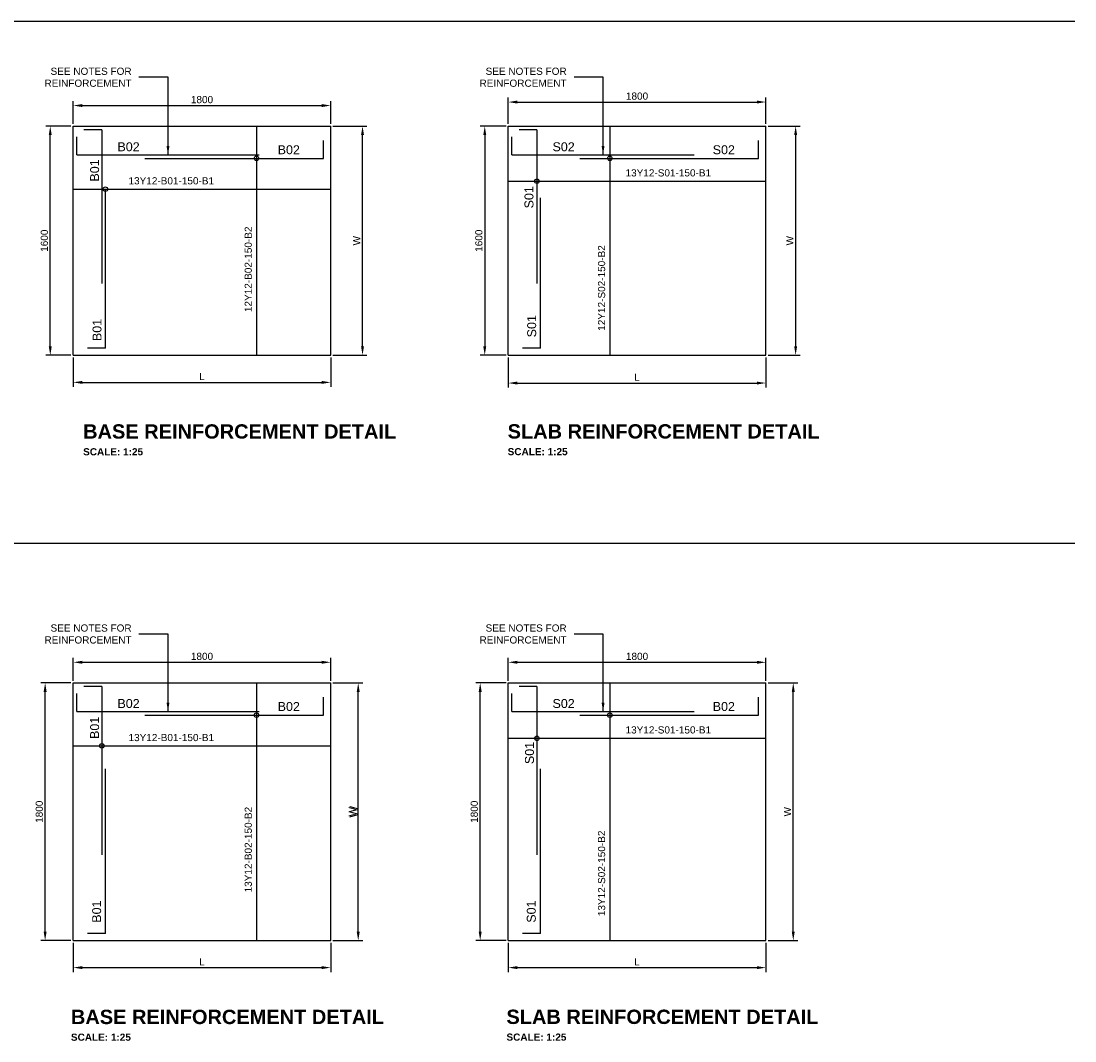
# Model space of a CAD drawing. Extents: x 76590 to 148436, y 2885688 to 2928336.
# Tile 17 of 17: x 141071 to 148436, y 2889803 to 2896927. Entities that reach past the tile are written whole.
import ezdxf

# ---------------------------------------------------------------- set-up
doc = ezdxf.new("R2010")
doc.units = 0
doc.header["$PDSIZE"] = 0.2
for name, color, linetype in [('DIMS', 1, 'Continuous'), ('HATCH', 7, 'Continuous'), ('REINFORCING', 3, 'Continuous'), ('T25', 2, 'Continuous'), ('T50', 6, 'Continuous')]:
    doc.layers.add(name, color=color, linetype=linetype)
doc.styles.add('ARIAL', font='arial.ttf')
doc.styles.add('Arial Bold', font='arialbd.ttf')
doc.styles.add('ROMANS', font='romans.shx', dxfattribs={"width": 0.8})
doc.dimstyles.new('1-25', dxfattribs={"dimscale": 25, "dimtxt": 2, "dimasz": 2.5, "dimexe": 1.25, "dimexo": 0.625, "dimtad": 1, "dimdec": 0, "dimzin": 12, "dimtxsty": 'ROMANS', "dimcen": 2, "dimclrd": 1, "dimclre": 1, "dimclrt": 2, "dimadec": 0, "dimazin": 0, "dimtfac": 1, "dimtdec": 4, "dimtmove": 2, "dimatfit": 3, "dimfxl": 1, "dimtvp": 1, "dimtolj": 1, "dimtzin": 0, "dimlwd": -1, "dimarcsym": 0})
doc.dimstyles.new('T25', dxfattribs={"dimtxt": 2.5, "dimasz": 3, "dimexe": 1, "dimexo": 2, "dimgap": 1, "dimtad": 1, "dimtoh": 1, "dimdec": 0, "dimzin": 0, "dimdsep": 46, "dimtxsty": 'ROMANS', "dimcen": 0, "dimclrd": 2, "dimclre": 2, "dimclrt": 4, "dimadec": 0, "dimazin": 0, "dimtfac": 1, "dimtdec": 0, "dimtmove": 0, "dimatfit": 3, "dimfxl": 1, "dimtolj": 1, "dimtzin": 0, "dimlwd": -1, "dimlwe": -1, "dimarcsym": 0})

# ---------------------------------------------------------------- blocks, each defined once
blk = doc.blocks.new('*D53')
at = {"layer": 'Defpoints', "color": 0, "transparency": 16777216}
for p in [(146275.9, 2892447.8), (144475.9, 2892303.7), (146275.9, 2892303.7)]:
    blk.add_point(p, dxfattribs=at)
at = {"layer": 'HATCH', "color": 1, "lineweight": -2, "transparency": 16777216}
for p, q in [((144475.9, 2892319.3), (144475.9, 2892479)), ((146275.9, 2892319.3), (146275.9, 2892479))]:
    blk.add_line(p, q, dxfattribs=at)
at = {"layer": 'HATCH', "color": 1, "transparency": 16777216}
blk.add_line((144538.4, 2892447.8), (146213.4, 2892447.8), dxfattribs=at)
for points in [[(144538.4, 2892458.2), (144538.4, 2892437.4), (144475.9, 2892447.8)], [(146213.4, 2892458.2), (146213.4, 2892437.4), (146275.9, 2892447.8)]]:
    blk.add_solid(points, dxfattribs=at)
at = {"layer": 'HATCH', "color": 2, "transparency": 16777216, "insert": (145375.9, 2892488.9), "char_height": 50, "attachment_point": 5, "style": 'ARIAL'}
blk.add_mtext('\\A1;1800', dxfattribs=at)
blk = doc.blocks.new('*D54')
at = {"layer": 'Defpoints', "color": 0, "transparency": 16777216}
for p in [(144279.6, 2892303.7), (144475.9, 2892303.7), (144475.9, 2890503.7)]:
    blk.add_point(p, dxfattribs=at)
at = {"layer": 'HATCH', "color": 1, "lineweight": -2, "transparency": 16777216}
for p, q in [((144460.3, 2892303.7), (144248.4, 2892303.7)), ((144460.3, 2890503.7), (144248.4, 2890503.7))]:
    blk.add_line(p, q, dxfattribs=at)
at = {"layer": 'HATCH', "color": 1, "transparency": 16777216}
blk.add_line((144279.6, 2890566.2), (144279.6, 2892241.2), dxfattribs=at)
for points in [[(144269.2, 2892241.2), (144290, 2892241.2), (144279.6, 2892303.7)], [(144269.2, 2890566.2), (144290, 2890566.2), (144279.6, 2890503.7)]]:
    blk.add_solid(points, dxfattribs=at)
at = {"layer": 'HATCH', "color": 2, "transparency": 16777216, "insert": (144238.5, 2891403.7), "char_height": 50, "attachment_point": 5, "rotation": 90, "style": 'ARIAL'}
blk.add_mtext('\\A1;1800', dxfattribs=at)
blk = doc.blocks.new('*D55')
at = {"layer": 'Defpoints', "color": 0, "transparency": 16777216}
for p in [(144475.9, 2890503.7), (146275.9, 2890503.7), (146275.9, 2890315)]:
    blk.add_point(p, dxfattribs=at)
at = {"layer": 'HATCH', "color": 1, "lineweight": -2, "transparency": 16777216}
for p, q in [((144475.9, 2890488.1), (144475.9, 2890283.7)), ((146275.9, 2890488.1), (146275.9, 2890283.7))]:
    blk.add_line(p, q, dxfattribs=at)
at = {"layer": 'HATCH', "color": 1, "transparency": 16777216}
blk.add_line((144538.4, 2890315), (146213.4, 2890315), dxfattribs=at)
for points in [[(144538.4, 2890325.4), (144538.4, 2890304.6), (144475.9, 2890315)], [(146213.4, 2890325.4), (146213.4, 2890304.6), (146275.9, 2890315)]]:
    blk.add_solid(points, dxfattribs=at)
at = {"layer": 'HATCH', "color": 2, "transparency": 16777216, "insert": (145375.9, 2890355.6), "char_height": 50, "attachment_point": 5, "style": 'ARIAL'}
blk.add_mtext('\\A1;L', dxfattribs=at)
blk = doc.blocks.new('*D56')
at = {"layer": 'Defpoints', "color": 0, "transparency": 16777216}
for p in [(146275.9, 2892303.7), (146467.8, 2892303.7), (146275.9, 2890503.7)]:
    blk.add_point(p, dxfattribs=at)
at = {"layer": 'HATCH', "color": 1, "lineweight": -2, "transparency": 16777216}
for p, q in [((146291.5, 2892303.7), (146499.1, 2892303.7)), ((146291.5, 2890503.7), (146499.1, 2890503.7))]:
    blk.add_line(p, q, dxfattribs=at)
at = {"layer": 'HATCH', "color": 1, "transparency": 16777216}
blk.add_line((146467.8, 2890566.2), (146467.8, 2892241.2), dxfattribs=at)
for points in [[(146457.4, 2892241.2), (146478.2, 2892241.2), (146467.8, 2892303.7)], [(146457.4, 2890566.2), (146478.2, 2890566.2), (146467.8, 2890503.7)]]:
    blk.add_solid(points, dxfattribs=at)
at = {"layer": 'HATCH', "color": 2, "transparency": 16777216, "insert": (146427.2, 2891403.7), "char_height": 50, "attachment_point": 5, "rotation": 90, "style": 'ARIAL'}
blk.add_mtext('\\A1;W', dxfattribs=at)
blk = doc.blocks.new('*D31')
at = {"layer": 'Defpoints', "color": 0, "transparency": 16777216}
for p in [(143235.1, 2892447.8), (141435.1, 2892303.7), (143235.1, 2892303.7)]:
    blk.add_point(p, dxfattribs=at)
at = {"layer": 'HATCH', "color": 1, "lineweight": -2, "transparency": 16777216}
for p, q in [((141435.1, 2892319.3), (141435.1, 2892479)), ((143235.1, 2892319.3), (143235.1, 2892479))]:
    blk.add_line(p, q, dxfattribs=at)
at = {"layer": 'HATCH', "color": 1, "transparency": 16777216}
blk.add_line((141497.6, 2892447.8), (143172.6, 2892447.8), dxfattribs=at)
for points in [[(141497.6, 2892458.2), (141497.6, 2892437.4), (141435.1, 2892447.8)], [(143172.6, 2892458.2), (143172.6, 2892437.4), (143235.1, 2892447.8)]]:
    blk.add_solid(points, dxfattribs=at)
at = {"layer": 'HATCH', "color": 2, "transparency": 16777216, "insert": (142335.1, 2892488.9), "char_height": 50, "attachment_point": 5, "style": 'ARIAL'}
blk.add_mtext('\\A1;1800', dxfattribs=at)
blk = doc.blocks.new('*D32')
at = {"layer": 'Defpoints', "color": 0, "transparency": 16777216}
for p in [(141238.8, 2892303.7), (141435.1, 2892303.7), (141435.1, 2890503.7)]:
    blk.add_point(p, dxfattribs=at)
at = {"layer": 'HATCH', "color": 1, "lineweight": -2, "transparency": 16777216}
for p, q in [((141419.4, 2892303.7), (141207.6, 2892303.7)), ((141419.4, 2890503.7), (141207.6, 2890503.7))]:
    blk.add_line(p, q, dxfattribs=at)
at = {"layer": 'HATCH', "color": 1, "transparency": 16777216}
blk.add_line((141238.8, 2890566.2), (141238.8, 2892241.2), dxfattribs=at)
for points in [[(141228.4, 2892241.2), (141249.2, 2892241.2), (141238.8, 2892303.7)], [(141228.4, 2890566.2), (141249.2, 2890566.2), (141238.8, 2890503.7)]]:
    blk.add_solid(points, dxfattribs=at)
at = {"layer": 'HATCH', "color": 2, "transparency": 16777216, "insert": (141197.7, 2891403.7), "char_height": 50, "attachment_point": 5, "rotation": 90, "style": 'ARIAL'}
blk.add_mtext('\\A1;1800', dxfattribs=at)
blk = doc.blocks.new('*D33')
at = {"layer": 'Defpoints', "color": 0, "transparency": 16777216}
for p in [(141435.1, 2890503.7), (143235.1, 2890503.7), (143235.1, 2890315)]:
    blk.add_point(p, dxfattribs=at)
at = {"layer": 'HATCH', "color": 1, "lineweight": -2, "transparency": 16777216}
for p, q in [((141435.1, 2890488.1), (141435.1, 2890283.7)), ((143235.1, 2890488.1), (143235.1, 2890283.7))]:
    blk.add_line(p, q, dxfattribs=at)
at = {"layer": 'HATCH', "color": 1, "transparency": 16777216}
blk.add_line((141497.6, 2890315), (143172.6, 2890315), dxfattribs=at)
for points in [[(141497.6, 2890325.4), (141497.6, 2890304.6), (141435.1, 2890315)], [(143172.6, 2890325.4), (143172.6, 2890304.6), (143235.1, 2890315)]]:
    blk.add_solid(points, dxfattribs=at)
at = {"layer": 'HATCH', "color": 2, "transparency": 16777216, "insert": (142335.1, 2890355.6), "char_height": 50, "attachment_point": 5, "style": 'ARIAL'}
blk.add_mtext('\\A1;L', dxfattribs=at)
blk = doc.blocks.new('*D34')
at = {"layer": 'Defpoints', "color": 0, "transparency": 16777216}
for p in [(143235.1, 2892303.7), (143427, 2892303.7), (143235.1, 2890503.7)]:
    blk.add_point(p, dxfattribs=at)
at = {"layer": 'HATCH', "color": 1, "lineweight": -2, "transparency": 16777216}
for p, q in [((143250.7, 2892303.7), (143458.3, 2892303.7)), ((143250.7, 2890503.7), (143458.3, 2890503.7))]:
    blk.add_line(p, q, dxfattribs=at)
at = {"layer": 'HATCH', "color": 1, "transparency": 16777216}
blk.add_line((143427, 2890566.2), (143427, 2892241.2), dxfattribs=at)
for points in [[(143416.6, 2892241.2), (143437.4, 2892241.2), (143427, 2892303.7)], [(143416.6, 2890566.2), (143437.4, 2890566.2), (143427, 2890503.7)]]:
    blk.add_solid(points, dxfattribs=at)
at = {"layer": 'HATCH', "color": 2, "transparency": 16777216, "insert": (143386.4, 2891403.7), "char_height": 50, "attachment_point": 5, "rotation": 90, "style": 'ARIAL'}
blk.add_mtext('\\A1;W', dxfattribs=at)
blk = doc.blocks.new('*D57')
at = {"layer": 'Defpoints', "color": 0, "transparency": 16777216}
for p in [(141274.6, 2896192.6), (141435.1, 2896192.6), (141435.1, 2894592.6)]:
    blk.add_point(p, dxfattribs=at)
at = {"layer": 'HATCH', "color": 1, "lineweight": -2, "transparency": 16777216}
for p, q in [((141419.4, 2896192.6), (141243.3, 2896192.6)), ((141419.4, 2894592.6), (141243.3, 2894592.6))]:
    blk.add_line(p, q, dxfattribs=at)
at = {"layer": 'HATCH', "color": 1, "transparency": 16777216}
blk.add_line((141274.6, 2894655.1), (141274.6, 2896130.1), dxfattribs=at)
for points in [[(141264.2, 2896130.1), (141285, 2896130.1), (141274.6, 2896192.6)], [(141264.2, 2894655.1), (141285, 2894655.1), (141274.6, 2894592.6)]]:
    blk.add_solid(points, dxfattribs=at)
at = {"layer": 'HATCH', "color": 2, "transparency": 16777216, "insert": (141233.4, 2895392.6), "char_height": 50, "attachment_point": 5, "rotation": 90, "style": 'ARIAL'}
blk.add_mtext('\\A1;1600', dxfattribs=at)
blk = doc.blocks.new('*D58')
at = {"layer": 'Defpoints', "color": 0, "transparency": 16777216}
for p in [(143235.1, 2896192.6), (143457.1, 2896192.6), (143235.1, 2894592.6)]:
    blk.add_point(p, dxfattribs=at)
at = {"layer": 'HATCH', "color": 1, "lineweight": -2, "transparency": 16777216}
for p, q in [((143250.7, 2896192.6), (143488.4, 2896192.6)), ((143250.7, 2894592.6), (143488.4, 2894592.6))]:
    blk.add_line(p, q, dxfattribs=at)
at = {"layer": 'HATCH', "color": 1, "transparency": 16777216}
blk.add_line((143457.1, 2894655.1), (143457.1, 2896130.1), dxfattribs=at)
for points in [[(143446.7, 2896130.1), (143467.5, 2896130.1), (143457.1, 2896192.6)], [(143446.7, 2894655.1), (143467.5, 2894655.1), (143457.1, 2894592.6)]]:
    blk.add_solid(points, dxfattribs=at)
at = {"layer": 'HATCH', "color": 2, "transparency": 16777216, "insert": (143416.5, 2895392.6), "char_height": 50, "attachment_point": 5, "rotation": 90, "style": 'ARIAL'}
blk.add_mtext('\\A1;W', dxfattribs=at)
blk = doc.blocks.new('*D35')
at = {"layer": 'Defpoints', "color": 0, "transparency": 16777216}
for p in [(143235.1, 2896336.7), (141435.1, 2896192.6), (143235.1, 2896192.6)]:
    blk.add_point(p, dxfattribs=at)
at = {"layer": 'HATCH', "color": 1, "lineweight": -2, "transparency": 16777216}
for p, q in [((141435.1, 2896208.2), (141435.1, 2896367.9)), ((143235.1, 2896208.2), (143235.1, 2896367.9))]:
    blk.add_line(p, q, dxfattribs=at)
at = {"layer": 'HATCH', "color": 1, "transparency": 16777216}
blk.add_line((141497.6, 2896336.7), (143172.6, 2896336.7), dxfattribs=at)
for points in [[(141497.6, 2896347.1), (141497.6, 2896326.3), (141435.1, 2896336.7)], [(143172.6, 2896347.1), (143172.6, 2896326.3), (143235.1, 2896336.7)]]:
    blk.add_solid(points, dxfattribs=at)
at = {"layer": 'HATCH', "color": 2, "transparency": 16777216, "insert": (142335.1, 2896377.8), "char_height": 50, "attachment_point": 5, "style": 'ARIAL'}
blk.add_mtext('\\A1;1800', dxfattribs=at)
blk = doc.blocks.new('*D59')
at = {"layer": 'Defpoints', "color": 0, "transparency": 16777216}
for p in [(141435.1, 2894592.6), (143235.1, 2894592.6), (143235.1, 2894403)]:
    blk.add_point(p, dxfattribs=at)
at = {"layer": 'HATCH', "color": 1, "lineweight": -2, "transparency": 16777216}
for p, q in [((141435.1, 2894577), (141435.1, 2894371.8)), ((143235.1, 2894577), (143235.1, 2894371.8))]:
    blk.add_line(p, q, dxfattribs=at)
at = {"layer": 'HATCH', "color": 1, "transparency": 16777216}
blk.add_line((141497.6, 2894403), (143172.6, 2894403), dxfattribs=at)
for points in [[(141497.6, 2894413.4), (141497.6, 2894392.6), (141435.1, 2894403)], [(143172.6, 2894413.4), (143172.6, 2894392.6), (143235.1, 2894403)]]:
    blk.add_solid(points, dxfattribs=at)
at = {"layer": 'HATCH', "color": 2, "transparency": 16777216, "insert": (142335.1, 2894443.6), "char_height": 50, "attachment_point": 5, "style": 'ARIAL'}
blk.add_mtext('\\A1;L', dxfattribs=at)
blk = doc.blocks.new('*D60')
at = {"layer": 'Defpoints', "color": 0, "transparency": 16777216}
for p in [(144475.9, 2896192.6), (144311.5, 2894592.6), (144475.9, 2894592.6)]:
    blk.add_point(p, dxfattribs=at)
at = {"layer": 'HATCH', "color": 1, "lineweight": -2, "transparency": 16777216}
for p, q in [((144460.3, 2896192.6), (144280.2, 2896192.6)), ((144460.3, 2894592.6), (144280.2, 2894592.6))]:
    blk.add_line(p, q, dxfattribs=at)
at = {"layer": 'HATCH', "color": 1, "transparency": 16777216}
blk.add_line((144311.5, 2896130.1), (144311.5, 2894655.1), dxfattribs=at)
for points in [[(144301.1, 2896130.1), (144321.9, 2896130.1), (144311.5, 2896192.6)], [(144301.1, 2894655.1), (144321.9, 2894655.1), (144311.5, 2894592.6)]]:
    blk.add_solid(points, dxfattribs=at)
at = {"layer": 'HATCH', "color": 2, "transparency": 16777216, "insert": (144270.3, 2895392.6), "char_height": 50, "attachment_point": 5, "rotation": 90, "style": 'ARIAL'}
blk.add_mtext('\\A1;1600', dxfattribs=at)
blk = doc.blocks.new('*D61')
at = {"layer": 'Defpoints', "color": 0, "transparency": 16777216}
for p in [(144475.9, 2894592.6), (146275.9, 2894592.6), (146275.9, 2894398.3)]:
    blk.add_point(p, dxfattribs=at)
at = {"layer": 'HATCH', "color": 1, "lineweight": -2, "transparency": 16777216}
for p, q in [((144475.9, 2894577), (144475.9, 2894367)), ((146275.9, 2894577), (146275.9, 2894367))]:
    blk.add_line(p, q, dxfattribs=at)
at = {"layer": 'HATCH', "color": 1, "transparency": 16777216}
blk.add_line((144538.4, 2894398.3), (146213.4, 2894398.3), dxfattribs=at)
for points in [[(144538.4, 2894408.7), (144538.4, 2894387.8), (144475.9, 2894398.3)], [(146213.4, 2894408.7), (146213.4, 2894387.8), (146275.9, 2894398.3)]]:
    blk.add_solid(points, dxfattribs=at)
at = {"layer": 'HATCH', "color": 2, "transparency": 16777216, "insert": (145375.9, 2894438.9), "char_height": 50, "attachment_point": 5, "style": 'ARIAL'}
blk.add_mtext('\\A1;L', dxfattribs=at)
blk = doc.blocks.new('*D62')
at = {"layer": 'Defpoints', "color": 0, "transparency": 16777216}
for p in [(146275.9, 2896192.6), (146275.9, 2894592.6), (146484.5, 2894592.6)]:
    blk.add_point(p, dxfattribs=at)
at = {"layer": 'HATCH', "color": 1, "lineweight": -2, "transparency": 16777216}
for p, q in [((146291.5, 2896192.6), (146515.7, 2896192.6)), ((146291.5, 2894592.6), (146515.7, 2894592.6))]:
    blk.add_line(p, q, dxfattribs=at)
at = {"layer": 'HATCH', "color": 1, "transparency": 16777216}
blk.add_line((146484.5, 2896130.1), (146484.5, 2894655.1), dxfattribs=at)
for points in [[(146474.1, 2896130.1), (146494.9, 2896130.1), (146484.5, 2896192.6)], [(146474.1, 2894655.1), (146494.9, 2894655.1), (146484.5, 2894592.6)]]:
    blk.add_solid(points, dxfattribs=at)
at = {"layer": 'HATCH', "color": 2, "transparency": 16777216, "insert": (146443.9, 2895392.6), "char_height": 50, "attachment_point": 5, "rotation": 90, "style": 'ARIAL'}
blk.add_mtext('\\A1;W', dxfattribs=at)
blk = doc.blocks.new('*D63')
at = {"layer": 'Defpoints', "color": 0, "transparency": 16777216}
for p in [(146275.9, 2896361.2), (144475.9, 2896192.6), (146275.9, 2896192.6)]:
    blk.add_point(p, dxfattribs=at)
at = {"layer": 'HATCH', "color": 1, "lineweight": -2, "transparency": 16777216}
for p, q in [((144475.9, 2896208.2), (144475.9, 2896392.5)), ((146275.9, 2896208.2), (146275.9, 2896392.5))]:
    blk.add_line(p, q, dxfattribs=at)
at = {"layer": 'HATCH', "color": 1, "transparency": 16777216}
blk.add_line((144538.4, 2896361.2), (146213.4, 2896361.2), dxfattribs=at)
for points in [[(144538.4, 2896371.6), (144538.4, 2896350.8), (144475.9, 2896361.2)], [(146213.4, 2896371.6), (146213.4, 2896350.8), (146275.9, 2896361.2)]]:
    blk.add_solid(points, dxfattribs=at)
at = {"layer": 'HATCH', "color": 2, "transparency": 16777216, "insert": (145375.9, 2896402.4), "char_height": 50, "attachment_point": 5, "style": 'ARIAL'}
blk.add_mtext('\\A1;1800', dxfattribs=at)

msp = doc.modelspace()

# ---------------------------------------------------------------- linework, layer by layer
at = {"layer": 'REINFORCING'}
for p, q in [((141635.1, 2896167.6), (141635.1, 2895092.6)), ((144675.9, 2896167.6), (144675.9, 2895092.6)), ((141635.1, 2892278.7), (141635.1, 2891103.7)), ((144675.9, 2892278.7), (144675.9, 2891103.7))]:
    msp.add_line(p, q, dxfattribs=at)
at = {"layer": 'REINFORCING', "flags": 128}
for points in [[(141635.1, 2896167.6), (141510.1, 2896167.6)], [(144675.9, 2896167.6), (144550.9, 2896167.6)], [(141460.1, 2895992.6), (141460.1, 2896117.6)], [(143185.1, 2895967.6), (143185.1, 2896092.6)], [(144500.9, 2895992.6), (144500.9, 2896117.6)], [(146225.9, 2895967.6), (146225.9, 2896092.6)], [(141460.1, 2895992.6), (142735.1, 2895992.6)], [(144500.9, 2895992.6), (145775.9, 2895992.6)], [(141935.1, 2895967.6), (143185.1, 2895967.6)], [(144975.9, 2895967.6), (146225.9, 2895967.6)], [(141660.1, 2894642.6), (141660.1, 2895752.7)], [(144700.9, 2894642.6), (144700.9, 2895692.6)], [(141660.1, 2894642.6), (141535.1, 2894642.6)], [(144700.9, 2894642.6), (144575.9, 2894642.6)], [(141635.1, 2892278.7), (141510.1, 2892278.7)], [(144675.9, 2892278.7), (144550.9, 2892278.7)], [(141460.1, 2892103.7), (141460.1, 2892228.7)], [(143185.1, 2892078.7), (143185.1, 2892203.7)], [(144500.9, 2892103.7), (144500.9, 2892228.7)], [(146225.9, 2892078.7), (146225.9, 2892203.7)], [(141460.1, 2892103.7), (142735.1, 2892103.7)], [(144500.9, 2892103.7), (145775.9, 2892103.7)], [(141935.1, 2892078.7), (143185.1, 2892078.7)], [(144975.9, 2892078.7), (146225.9, 2892078.7)], [(141660.1, 2890553.7), (141660.1, 2891703.7)], [(144700.9, 2890553.7), (144700.9, 2891703.7)], [(141660.1, 2890553.7), (141535.1, 2890553.7)], [(144700.9, 2890553.7), (144575.9, 2890553.7)]]:
    msp.add_lwpolyline(points, dxfattribs=at)
at = {"layer": 'REINFORCING', "color": 1, "flags": 128}
for points in [[(142716.4, 2896192.6), (142716.4, 2894592.6)], [(145186, 2896192.6), (145186, 2894592.6)], [(144475.9, 2895808.1), (146275.9, 2895808.1)], [(141435.1, 2895752.7), (143235.1, 2895752.7)], [(142716.4, 2892303.7), (142716.4, 2890503.7)], [(145186, 2892303.7), (145186, 2890503.7)], [(144475.9, 2891917), (146275.9, 2891917)], [(141435.1, 2891863.8), (143235.1, 2891863.8)]]:
    msp.add_lwpolyline(points, dxfattribs=at)
at = {"layer": 'T25'}
msp.add_line((141435.1, 2890503.7), (141435.1, 2892303.7), dxfattribs=at)
at = {"layer": 'T25', "flags": 128}
for points in [[(133253, 2896926.6), (148436.5, 2896926.6)], [(141435.1, 2896192.6), (143235.1, 2896192.6)], [(141435.1, 2894592.6), (141435.1, 2896192.6)], [(143235.1, 2894592.6), (143235.1, 2896192.6)], [(144475.9, 2896192.6), (146275.9, 2896192.6)], [(144475.9, 2894592.6), (144475.9, 2896192.6)], [(146275.9, 2894592.6), (146275.9, 2896192.6)], [(141435.1, 2894592.6), (143235.1, 2894592.6)], [(144475.9, 2894592.6), (146275.9, 2894592.6)], [(133288.2, 2893280.9), (148436.5, 2893280.9)], [(141435.1, 2892303.7), (143235.1, 2892303.7)], [(141485.1, 2892303.7), (141585.1, 2892303.7)], [(143235.1, 2890503.7), (143235.1, 2892303.7)], [(144475.9, 2890503.7), (144475.9, 2892303.7)], [(144475.9, 2892303.7), (146275.9, 2892303.7)], [(146275.9, 2890503.7), (146275.9, 2892303.7)], [(141435.1, 2890503.7), (143235.1, 2890503.7)], [(144475.9, 2890503.7), (146275.9, 2890503.7)]]:
    msp.add_lwpolyline(points, dxfattribs=at)
at = {"layer": 'T25'}
for centre in [(142716.4, 2895967.6), (145186, 2895967.6), (144675.9, 2895808.1), (141660.1, 2895752.7), (142716.4, 2892078.7), (145186, 2892078.7), (141635.1, 2891863.8), (144675.9, 2891917)]:
    msp.add_circle(centre, 15.9, dxfattribs=at)

# ---------------------------------------------------------------- texts
at = {"layer": 'DIMS', "color": 2, "linetype": 'Continuous', "attachment_point": 5, "style": 'ARIAL'}
for s, insert, char_height in [('\\A1;B02', (141821.9, 2896048.3), 62.5), ('\\A1;S02', (144862.7, 2896048.3), 62.5), ('\\A1;B02', (142941.6, 2896027.4), 62.5), ('\\A1;S02', (145982.4, 2896027.4), 62.5), ('\\A1;13Y12-S01-150-B1', (145594.4, 2895866.1), 50), ('\\A1;13Y12-B01-150-B1', (142120.4, 2895810.7), 50), ('\\A1;B02', (141821.9, 2892159.4), 62.5), ('\\A1;B02', (142941.6, 2892138.5), 62.5), ('\\A1;S02', (144862.7, 2892159.4), 62.5), ('\\A1;B02', (145982.4, 2892138.5), 62.5), ('\\A1;13Y12-B01-150-B1', (142120.4, 2891921.8), 50), ('\\A1;13Y12-S01-150-B1', (145594.4, 2891975.1), 50)]:
    msp.add_mtext(s, dxfattribs=dict(at, insert=insert, char_height=char_height))
at = {"layer": 'DIMS', "color": 2, "linetype": 'Continuous', "attachment_point": 5, "rotation": 90, "style": 'ARIAL'}
for s, insert, char_height in [('\\A1;B01', (141584.9, 2895883.2), 62.5), ('\\A1;S01', (144620.9, 2895695.9), 62.5), ('\\A1;12Y12-B02-150-B2', (142658.8, 2895192.8), 50), ('\\A1;12Y12-S02-150-B2', (145128.4, 2895062.2), 50), ('\\A1;B01', (141601.8, 2894769), 62.5), ('\\A1;S01', (144640, 2894795.2), 62.5), ('\\A1;B01', (141584.9, 2891989.8), 62.5), ('\\A1;S01', (144624.4, 2891814.1), 62.5), ('\\A1;13Y12-B02-150-B2', (142658.8, 2891139.3), 50), ('\\A1;13Y12-S02-150-B2', (145128.4, 2890973.3), 50), ('\\A1;B01', (141599.2, 2890706.3), 62.5), ('\\A1;S01', (144637.1, 2890706.3), 62.5)]:
    msp.add_mtext(s, dxfattribs=dict(at, insert=insert, char_height=char_height))
at = {"layer": 'T25', "char_height": 50, "width": 755.952, "attachment_point": 6, "style": 'ARIAL'}
for insert in [(141843.2, 2896534.1), (144884, 2896534.1), (141843.2, 2892645.2), (144884, 2892645.2)]:
    msp.add_mtext('SEE NOTES FOR REINFORCEMENT', dxfattribs=dict(at, insert=insert))
at = {"layer": 'T25', "color": 2, "insert": (143397.5, 2891403.7), "char_height": 62.5, "attachment_point": 5, "rotation": 90, "style": 'ARIAL'}
msp.add_mtext('\\A1;W', dxfattribs=at)
at = {"layer": 'T50', "color": 6, "char_height": 100, "width": 2341.373, "attachment_point": 2, "style": 'Arial Bold'}
for s, insert in [('\\pxql;BASE REINFORCEMENT DETAIL{\\H0.625x;\\C3; \\P\\A1;\\H0.8x;SCALE: 1:25}', (142674.9, 2894110.1)), ('\\pxql;SLAB REINFORCEMENT DETAIL{\\H0.625x;\\C3; \\P\\A1;\\H0.8x;SCALE: 1:25}', (145642.2, 2894110.8)), ('\\pxql;BASE REINFORCEMENT DETAIL{\\H0.625x;\\C3; \\P\\A1;\\H0.8x;SCALE: 1:25}', (142589.7, 2890020.7)), ('\\pxql;SLAB REINFORCEMENT DETAIL{\\H0.625x;\\C3; \\P\\A1;\\H0.8x;SCALE: 1:25}', (145633.8, 2890021.4))]:
    msp.add_mtext(s, dxfattribs=dict(at, insert=insert))

# ---------------------------------------------------------------- dimensions: what is measured, and where the dimension line sits
at = {"layer": 'HATCH'}
for base, p1, p2, picture, middle in [((146275.9, 2896361.2), (144475.9, 2896192.6), (146275.9, 2896192.6), '*D63', (145375.9, 2896402.4)), ((143235.1, 2896336.7), (141435.1, 2896192.6), (143235.1, 2896192.6), '*D35', (142335.1, 2896377.8)), ((143235.1, 2892447.8), (141435.1, 2892303.7), (143235.1, 2892303.7), '*D31', (142335.1, 2892488.9)), ((146275.9, 2892447.8), (144475.9, 2892303.7), (146275.9, 2892303.7), '*D53', (145375.9, 2892488.9))]:
    dim = msp.add_linear_dim(base=base, p1=p1, p2=p2, dimstyle='1-25', override={"dimzin": 0, "dimtxsty": 'ARIAL'}, dxfattribs=at)
    dim.commit()
    dim.dimension.update_dxf_attribs({"geometry": picture, "text_midpoint": middle})
for base, p1, p2, picture, middle in [((141274.6, 2896192.6), (141435.1, 2894592.6), (141435.1, 2896192.6), '*D57', (141233.4, 2895392.6)), ((144311.5, 2894592.6), (144475.9, 2896192.6), (144475.9, 2894592.6), '*D60', (144270.3, 2895392.6)), ((141238.8, 2892303.7), (141435.1, 2890503.7), (141435.1, 2892303.7), '*D32', (141197.7, 2891403.7)), ((144279.6, 2892303.7), (144475.9, 2890503.7), (144475.9, 2892303.7), '*D54', (144238.5, 2891403.7))]:
    dim = msp.add_linear_dim(base=base, p1=p1, p2=p2, angle=90, dimstyle='1-25', override={"dimzin": 0, "dimtxsty": 'ARIAL'}, dxfattribs=at)
    dim.commit()
    dim.dimension.update_dxf_attribs({"geometry": picture, "text_midpoint": middle})
for base, p1, p2, picture, middle in [((143457.1, 2896192.6), (143235.1, 2894592.6), (143235.1, 2896192.6), '*D58', (143416.5, 2895392.6)), ((146484.5, 2894592.6), (146275.9, 2896192.6), (146275.9, 2894592.6), '*D62', (146443.9, 2895392.6)), ((143427, 2892303.7), (143235.1, 2890503.7), (143235.1, 2892303.7), '*D34', (143386.4, 2891403.7)), ((146467.8, 2892303.7), (146275.9, 2890503.7), (146275.9, 2892303.7), '*D56', (146427.2, 2891403.7))]:
    dim = msp.add_linear_dim(base=base, p1=p1, p2=p2, angle=90, text='W', dimstyle='1-25', override={"dimzin": 0, "dimtxsty": 'ARIAL'}, dxfattribs=at)
    dim.commit()
    dim.dimension.update_dxf_attribs({"geometry": picture, "text_midpoint": middle})
for base, p1, p2, picture, middle in [((143235.1, 2894403), (141435.1, 2894592.6), (143235.1, 2894592.6), '*D59', (142335.1, 2894443.6)), ((146275.9, 2894398.3), (144475.9, 2894592.6), (146275.9, 2894592.6), '*D61', (145375.9, 2894438.9)), ((143235.1, 2890315), (141435.1, 2890503.7), (143235.1, 2890503.7), '*D33', (142335.1, 2890355.6)), ((146275.9, 2890315), (144475.9, 2890503.7), (146275.9, 2890503.7), '*D55', (145375.9, 2890355.6))]:
    dim = msp.add_linear_dim(base=base, p1=p1, p2=p2, text='L', dimstyle='1-25', override={"dimzin": 0, "dimtxsty": 'ARIAL'}, dxfattribs=at)
    dim.commit()
    dim.dimension.update_dxf_attribs({"geometry": picture, "text_midpoint": middle})

# ---------------------------------------------------------------- leaders
at = {"layer": 'DIMS', "linetype": 'Continuous'}
for points in [[(142097.5, 2895992.6), (142097.5, 2896534.1), (141894.7, 2896534.1)], [(145138.4, 2895992.6), (145138.4, 2896534.1), (144935.5, 2896534.1)], [(142097.5, 2892103.7), (142097.5, 2892645.2), (141894.7, 2892645.2)], [(145138.4, 2892103.7), (145138.4, 2892645.2), (144935.5, 2892645.2)]]:
    msp.add_leader(points, dimstyle='T25', override={"dimasz": 62.5, "dimgap": 0.18, "dimtad": 0}, dxfattribs=at)

doc.saveas('drawing.dxf')
